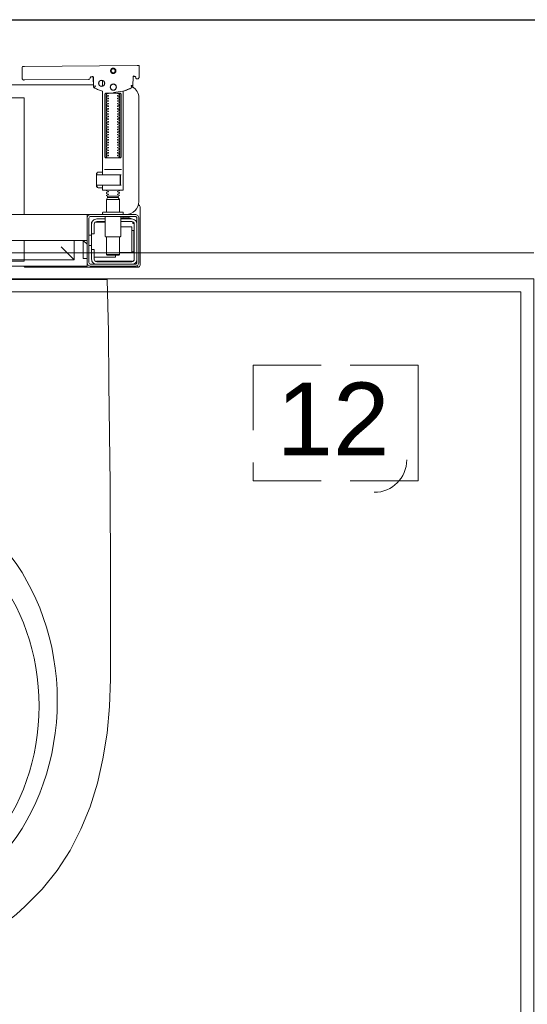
# Model space of a CAD drawing. Header units: metres. Extents: x 7408630 to 15602436, y 5561464 to 13303678.
# Tile 26 of 123: x 7412402 to 7412442, y 5563676 to 5563752. Entities that reach past the tile are written whole.
import ezdxf
from ezdxf.enums import TextEntityAlignment as Align

# ---------------------------------------------------------------- set-up
doc = ezdxf.new("R2010")
doc.units = ezdxf.units.M
doc.header["$MEASUREMENT"] = 0
doc.linetypes.add('CARKOVANA', pattern=[7.5, 5, -2.5])
doc.linetypes.add('HIDDEN2', pattern=[4.7625, 3.175, -1.5875])
for name, color, linetype, lineweight in [('!! 0_ Istn-sciany', 3, 'Continuous', 30), ('!! 0_Opis_pom', 9, 'Continuous', 13), ('!! 1_OPIS POM NOWE', 140, 'Continuous', 5), ('!! 2 ZABUDOWA GK-MDF', 54, 'Continuous', 13), ('!! 2_wypos-sanitarne', 240, 'Continuous', 9), ('Granica', 112, 'Continuous', 80)]:
    doc.layers.add(name, color=color, linetype=linetype, lineweight=lineweight)
doc.layers.add('!! 2_WYBURZENIA DO REMONTU', color=7, linetype='Continuous', lineweight=0, true_color=0x4d4d4d, plot=False)
doc.layers.add('!!2_oznaczenia wyposażenia', color=252, linetype='CARKOVANA', lineweight=13, true_color=0x696969)
doc.layers.add('!!_@ wypos sanit nd', color=7, linetype='Continuous', lineweight=0, plot=False)
doc.layers.add('Powierzchnia', color=140, linetype='Continuous', lineweight=5, plot=False)
doc.styles.add('ARIAL', font='tahoma.ttf')
doc.styles.add('ROMANS07', font='arial.ttf')

# ---------------------------------------------------------------- blocks, each defined once
blk = doc.blocks.new('99400_TOP')
for points in [[(0.16424, 0.15596), (0.16327, 0.15595), (0.16304, 0.15592), (0.16283, 0.15584), (0.16262, 0.15571), (0.16265, 0.15575), (0.16259, 0.15555), (0.16257, 0.15535, -0.157432), (0.16238, 0.15476), (0.1621, 0.15436, -0.241147), (0.16129, 0.15393), (0.1115, 0.15346), (0.11134, 0.15345), (0.11119, 0.15345), (0.11107, 0.15345), (0.11094, 0.15346), (0.11078, 0.15348), (0.11062, 0.15353), (0.11047, 0.15361), (0.11033, 0.15371), (0.11022, 0.15383), (0.11012, 0.15397), (0.11005, 0.15412), (0.11001, 0.15428), (0.11, 0.15445), (0.10995, 0.16345), (0.11023, 0.16384)], [(0.19647, 0.15658), (0.19626, 0.15656), (0.19605, 0.15648), (0.19585, 0.15635), (0.19566, 0.15614, 0.132231), (0.19551, 0.15564), (0.19546, 0.14909)], [(0.19768, 0.15528, 0.415336), (0.19869, 0.15429)], [(0.19885, 0.1543), (0.19898, 0.1543), (0.19913, 0.15431), (0.19927, 0.15434), (0.19941, 0.1544), (0.19953, 0.15447), (0.19965, 0.15456), (0.19975, 0.15466), (0.20007, 0.15512, 0.158481), (0.20026, 0.15571)], [(0.18031, 0.14393, 0.125713), (0.19466, 0.14774, 0.121439), (0.19519, 0.14823, -0.262119), (0.2, 0.13968), (0.2, 0.05968, -0.414214), (0.19, 0.04968), (0.18752, 0.04968, 0.405519), (0.188, 0.05018), (0.188, 0.05088, 0.414214), (0.1875, 0.05138), (0.1725, 0.05138, 0.414214), (0.172, 0.05088), (0.172, 0.05018, 0.405519), (0.17249, 0.04968, 0.001664), (0.15993, 0.04968)], [(0.172, 0.07232), (0.172, 0.06852, 0.414214), (0.1722, 0.06832), (0.18462, 0.06832), (0.1878, 0.06832, 0.414214), (0.188, 0.06852), (0.188, 0.14485), (0.18885, 0.1451), (0.18969, 0.14537), (0.19052, 0.14568), (0.19134, 0.146), (0.19215, 0.14635), (0.19295, 0.14672), (0.19374, 0.14712), (0.19456, 0.14756), (0.19465, 0.14762), (0.19473, 0.14768), (0.19481, 0.14775), (0.19488, 0.14782), (0.19495, 0.1479), (0.19502, 0.14799)], [(0.17647, 0.09332, 0.182836), (0.17637, 0.09341), (0.17515, 0.09381, 0.050055), (0.175, 0.09408), (0.175, 0.09436, 0.050055), (0.17515, 0.09462), (0.17637, 0.09503, 0.719897), (0.17637, 0.09541), (0.17515, 0.09581, 0.050055), (0.175, 0.09608), (0.175, 0.09636, 0.050055), (0.17515, 0.09662), (0.17637, 0.09703, 0.719897), (0.17637, 0.09741), (0.17515, 0.09781, 0.050055), (0.175, 0.09808), (0.175, 0.09836, 0.050055), (0.17515, 0.09862), (0.17637, 0.09903, 0.719897), (0.17637, 0.09941), (0.17515, 0.09981, 0.050055), (0.175, 0.10008), (0.175, 0.10036, 0.050055), (0.17515, 0.10062), (0.17637, 0.10103, 0.719897), (0.17637, 0.10141), (0.17515, 0.10181, 0.050055), (0.175, 0.10208), (0.175, 0.10236, 0.050055), (0.17515, 0.10262), (0.17637, 0.10303, 0.719897), (0.17637, 0.10341), (0.17515, 0.10381, 0.050055), (0.175, 0.10408), (0.175, 0.10436, 0.050055), (0.17515, 0.10462), (0.17637, 0.10503, 0.719897), (0.17637, 0.10541), (0.17515, 0.10581, 0.050055), (0.175, 0.10608), (0.175, 0.10636, 0.050055), (0.17515, 0.10662), (0.17637, 0.10703, 0.719897), (0.17637, 0.10741), (0.17515, 0.10781, 0.050055), (0.175, 0.10808), (0.175, 0.10836, 0.050055), (0.17515, 0.10862), (0.17637, 0.10903, 0.719897), (0.17637, 0.10941), (0.17515, 0.10981, 0.050055), (0.175, 0.11008), (0.175, 0.11036, 0.050055), (0.17515, 0.11062), (0.17637, 0.11103, 0.719897), (0.17637, 0.11141), (0.17515, 0.11181, 0.050055), (0.175, 0.11208), (0.175, 0.11236, 0.050055), (0.17515, 0.11262), (0.17637, 0.11303, 0.719897), (0.17637, 0.11341), (0.17515, 0.11381, 0.050055), (0.175, 0.11408), (0.175, 0.11436, 0.050055), (0.17515, 0.11462), (0.17637, 0.11503, 0.719897), (0.17637, 0.11541), (0.17515, 0.11581, 0.050055), (0.175, 0.11608), (0.175, 0.11636, 0.050055), (0.17515, 0.11662), (0.17637, 0.11703, 0.719897), (0.17637, 0.11741), (0.17515, 0.11781, 0.050055), (0.175, 0.11808), (0.175, 0.11836, 0.050055), (0.17515, 0.11862), (0.17637, 0.11903, 0.719897), (0.17637, 0.11941), (0.17515, 0.11981, 0.050055), (0.175, 0.12008), (0.175, 0.12036, 0.050055), (0.17515, 0.12062), (0.17637, 0.12103, 0.719897), (0.17637, 0.12141), (0.17515, 0.12181, 0.050055), (0.175, 0.12208), (0.175, 0.12236, 0.050055), (0.17515, 0.12262), (0.17637, 0.12303, 0.719897), (0.17637, 0.12341), (0.17515, 0.12381, 0.050055), (0.175, 0.12408), (0.175, 0.12436, 0.050055), (0.17515, 0.12462), (0.17637, 0.12503, 0.719897), (0.17637, 0.12541), (0.17515, 0.12581, 0.050055), (0.175, 0.12608), (0.175, 0.12636, 0.050055), (0.17515, 0.12662), (0.17637, 0.12703, 0.719897), (0.17637, 0.12741), (0.17515, 0.12781, 0.050055), (0.175, 0.12808), (0.175, 0.12836, 0.050055), (0.17515, 0.12862), (0.17637, 0.12903, 0.719897), (0.17637, 0.12941), (0.17515, 0.12981, 0.050055), (0.175, 0.13008), (0.175, 0.13036, 0.050055), (0.17515, 0.13062), (0.17637, 0.13103, 0.719897), (0.17637, 0.13141), (0.17515, 0.13181, 0.050055), (0.175, 0.13208), (0.175, 0.13236, 0.050055), (0.17515, 0.13262), (0.17637, 0.13303, 0.719897), (0.17637, 0.13341), (0.17515, 0.13381, 0.050055), (0.175, 0.13408), (0.175, 0.13436, 0.050055), (0.17515, 0.13462), (0.17637, 0.13503, 0.719897), (0.17637, 0.13541), (0.17515, 0.13581, 0.050055), (0.175, 0.13608), (0.175, 0.13636, 0.050055), (0.17515, 0.13662), (0.17637, 0.13703, 0.719897), (0.17637, 0.13741), (0.17515, 0.13781, 0.050055), (0.175, 0.13808), (0.175, 0.13836, 0.050055), (0.17515, 0.13862), (0.17637, 0.13903, 0.719897), (0.17637, 0.13941), (0.17515, 0.13981, 0.050055), (0.175, 0.14008), (0.175, 0.14036, 0.050055), (0.17515, 0.14062), (0.17637, 0.14103, 0.719897), (0.17637, 0.14141), (0.17515, 0.14181, 0.050055), (0.175, 0.14208), (0.175, 0.14236, 0.050055), (0.17515, 0.14262), (0.17637, 0.14303, 0.474594), (0.17647, 0.14332)], [(0.18353, 0.14332, 0.474594), (0.18364, 0.14303), (0.18486, 0.14262, 0.050055), (0.185, 0.14236), (0.185, 0.14208, 0.050055), (0.18486, 0.14181), (0.18364, 0.14141, 0.719897), (0.18364, 0.14103), (0.18486, 0.14062, 0.050055), (0.185, 0.14036), (0.185, 0.14008, 0.050055), (0.18486, 0.13981), (0.18364, 0.13941, 0.719897), (0.18364, 0.13903), (0.18486, 0.13862, 0.050055), (0.185, 0.13836), (0.185, 0.13808, 0.050055), (0.18486, 0.13781), (0.18364, 0.13741, 0.719897), (0.18364, 0.13703), (0.18486, 0.13662, 0.050055), (0.185, 0.13636), (0.185, 0.13608, 0.050055), (0.18486, 0.13581), (0.18364, 0.13541, 0.719897), (0.18364, 0.13503), (0.18486, 0.13462, 0.050055), (0.185, 0.13436), (0.185, 0.13408, 0.050055), (0.18486, 0.13381), (0.18364, 0.13341, 0.719897), (0.18364, 0.13303), (0.18486, 0.13262, 0.050055), (0.185, 0.13236), (0.185, 0.13208, 0.050055), (0.18486, 0.13181), (0.18364, 0.13141, 0.719897), (0.18364, 0.13103), (0.18486, 0.13062, 0.050055), (0.185, 0.13036), (0.185, 0.13008, 0.050055), (0.18486, 0.12981), (0.18364, 0.12941, 0.719897), (0.18364, 0.12903), (0.18486, 0.12862, 0.050055), (0.185, 0.12836), (0.185, 0.12808, 0.050055), (0.18486, 0.12781), (0.18364, 0.12741, 0.719897), (0.18364, 0.12703), (0.18486, 0.12662, 0.050055), (0.185, 0.12636), (0.185, 0.12608, 0.050055), (0.18486, 0.12581), (0.18364, 0.12541, 0.719897), (0.18364, 0.12503), (0.18486, 0.12462, 0.050055), (0.185, 0.12436), (0.185, 0.12408, 0.050055), (0.18486, 0.12381), (0.18364, 0.12341, 0.719897), (0.18364, 0.12303), (0.18486, 0.12262, 0.050055), (0.185, 0.12236), (0.185, 0.12208, 0.050055), (0.18486, 0.12181), (0.18364, 0.12141, 0.719897), (0.18364, 0.12103), (0.18486, 0.12062, 0.050055), (0.185, 0.12036), (0.185, 0.12008, 0.050055), (0.18486, 0.11981), (0.18364, 0.11941, 0.719897), (0.18364, 0.11903), (0.18486, 0.11862, 0.050055), (0.185, 0.11836), (0.185, 0.11808, 0.050055), (0.18486, 0.11781), (0.18364, 0.11741, 0.719897), (0.18364, 0.11703), (0.18486, 0.11662, 0.050055), (0.185, 0.11636), (0.185, 0.11608, 0.050055), (0.18486, 0.11581), (0.18364, 0.11541, 0.719897), (0.18364, 0.11503), (0.18486, 0.11462, 0.050055), (0.185, 0.11436), (0.185, 0.11408, 0.050055), (0.18486, 0.11381), (0.18364, 0.11341, 0.719897), (0.18364, 0.11303), (0.18486, 0.11262, 0.050055), (0.185, 0.11236), (0.185, 0.11208, 0.050055), (0.18486, 0.11181), (0.18364, 0.11141, 0.719897), (0.18364, 0.11103), (0.18486, 0.11062, 0.050055), (0.185, 0.11036), (0.185, 0.11008, 0.050055), (0.18486, 0.10981), (0.18364, 0.10941, 0.719897), (0.18364, 0.10903), (0.18486, 0.10862, 0.050055), (0.185, 0.10836), (0.185, 0.10808, 0.050055), (0.18486, 0.10781), (0.18364, 0.10741, 0.719897), (0.18364, 0.10703), (0.18486, 0.10662, 0.050055), (0.185, 0.10636), (0.185, 0.10608, 0.050055), (0.18486, 0.10581), (0.18364, 0.10541, 0.719897), (0.18364, 0.10503), (0.18486, 0.10462, 0.050055), (0.185, 0.10436), (0.185, 0.10408, 0.050055), (0.18486, 0.10381), (0.18364, 0.10341, 0.719897), (0.18364, 0.10303), (0.18486, 0.10262, 0.050055), (0.185, 0.10236), (0.185, 0.10208, 0.050055), (0.18486, 0.10181), (0.18364, 0.10141, 0.719897), (0.18364, 0.10103), (0.18486, 0.10062, 0.050055), (0.185, 0.10036), (0.185, 0.10008, 0.050055), (0.18486, 0.09981), (0.18364, 0.09941, 0.719897), (0.18364, 0.09903), (0.18486, 0.09862, 0.050055), (0.185, 0.09836), (0.185, 0.09808, 0.050055), (0.18486, 0.09781), (0.18364, 0.09741, 0.719897), (0.18364, 0.09703), (0.18486, 0.09662, 0.050055), (0.185, 0.09636), (0.185, 0.09608, 0.050055), (0.18486, 0.09581), (0.18364, 0.09541, 0.719897), (0.18364, 0.09503), (0.18486, 0.09462, 0.050055), (0.185, 0.09436), (0.185, 0.09408, 0.050055), (0.18486, 0.09381), (0.18364, 0.09341, 0.182836), (0.18353, 0.09332)], [(0.18575, 0.07252), (0.18575, 0.08011), (0.18572, 0.08022), (0.18564, 0.08029), (0.18555, 0.08032), (0.18565, 0.0803), (0.18573, 0.08024), (0.18577, 0.08014), (0.18577, 0.07252), (0.18574, 0.07241), (0.18567, 0.07234), (0.18547, 0.07232), (0.18558, 0.07237), (0.18564, 0.07252), (0.18564, 0.08012), (0.18557, 0.08027), (0.18547, 0.08032), (0.16743, 0.08032, 0.414214), (0.16723, 0.08012), (0.16723, 0.07252, 0.414214), (0.16743, 0.07232), (0.18547, 0.07232)], [(0.18556, 0.07232, 0.414213), (0.18576, 0.07252), (0.18575, 0.08011), (0.18575, 0.07252), (0.18572, 0.07241), (0.18565, 0.07234), (0.18555, 0.07232)], [(0.175, 0.06836), (0.175, 0.06812, -0.050055), (0.17515, 0.06786), (0.17636, 0.06745, -0.719897), (0.17636, 0.06707), (0.17515, 0.06666, -0.050055), (0.175, 0.0664), (0.175, 0.06612, -0.050055), (0.17515, 0.06586), (0.17636, 0.06545, -0.719897), (0.17636, 0.06507), (0.17515, 0.06466, -0.050055), (0.175, 0.0644), (0.1759, 0.06388), (0.1759, 0.06282), (0.175, 0.06126), (0.175, 0.05138)], [(0.185, 0.06836), (0.185, 0.06812, 0.050055), (0.18486, 0.06786), (0.18364, 0.06745, 0.719897), (0.18364, 0.06707), (0.18486, 0.06666, 0.050055), (0.185, 0.0664), (0.185, 0.06612, 0.050055), (0.18486, 0.06586), (0.18364, 0.06545, 0.719897), (0.18364, 0.06507), (0.18486, 0.06466, 0.050055), (0.185, 0.0644), (0.1841, 0.06388), (0.1841, 0.06282), (0.185, 0.06126), (0.185, 0.05138)], [(0.20011, 0.05684, 0.126559), (0.19962, 0.05693)], [(0.20099, 0.05547, 0.198909), (0.20055, 0.05654, 0.091301), (0.20011, 0.05684)], [(0.16379, 0.04368), (0.1635, 0.04368), (0.1635, 0.04218, -0.414214), (0.1675, 0.04618), (0.174, 0.04618)], [(0.174, 0.04818), (0.174, 0.03288, 0.414214), (0.1745, 0.03238), (0.1855, 0.03238, 0.414214), (0.186, 0.03288), (0.186, 0.04818)], [(0.19375, 0.04656, 0.119096), (0.19, 0.04764, 0.119096), (0.18625, 0.04656)], [(0.19375, 0.04618), (0.19375, 0.04656), (0.18625, 0.04656), (0.18625, 0.04618), (0.1945, 0.04618, -0.414214), (0.1985, 0.04218)], [(0.174, 0.04418), (0.1675, 0.04418, 0.414214), (0.1655, 0.04218), (0.1655, 0.03468), (0.1635, 0.03468), (0.1635, 0.01518, 0.414214), (0.1675, 0.01118)], [(0.1635, 0.02268), (0.1655, 0.02268), (0.1655, 0.01518, 0.414214), (0.1675, 0.01318), (0.1945, 0.01318, 0.414214), (0.1965, 0.01518), (0.1965, 0.04218, 0.414214), (0.1945, 0.04418), (0.186, 0.04418)], [(0.1945, 0.03721), (0.19515, 0.03722), (0.19542, 0.03722), (0.1956, 0.03722), (0.19567, 0.03722, 0.116465), (0.19589, 0.03728), (0.19601, 0.03733), (0.19601, 0.02063), (0.19589, 0.02068, 0.116465), (0.19567, 0.02074), (0.19542, 0.02074), (0.19515, 0.02074), (0.1945, 0.02075)], [(0.11124, 0.00968), (0.11142, 0.00944), (0.11165, 0.00925), (0.11192, 0.0091), (0.1122, 0.00901), (0.1125, 0.00898), (0.1623, 0.00898, 0.326231), (0.16325, 0.00968)], [(0.1987, 0.01002, 0.000114), (0.1987, 0.01002, 0.517015), (0.20003, 0.00909), (0.19993, 0.00905), (0.19983, 0.00903), (0.19971, 0.009), (0.19958, 0.00899), (0.19948, 0.00899), (0.19903, 0.00899), (0.19841, 0.00899), (0.19771, 0.00899), (0.16428, 0.00899), (0.16393, 0.00899), (0.16357, 0.00899), (0.16323, 0.00899), (0.16294, 0.00899), (0.16269, 0.00899), (0.16249, 0.00899), (0.16237, 0.00899)], [(0.1945, 0.01118, 0.414214), (0.1985, 0.01518)], [(0.20011, 0.00912, 0.091301), (0.20055, 0.00942, 0.198909), (0.20099, 0.01048)]]:
    blk.add_lwpolyline(points, format="xyb")
for points in [[(0.19864, 0.1647), (0.11173, 0.16387)], [(0.20013, 0.1647), (0.20026, 0.15571)], [(0.16386, 0.15607), (0.16409, 0.15602), (0.16425, 0.15596), (0.1644, 0.15586), (0.16453, 0.15574), (0.16463, 0.1556), (0.16471, 0.15544), (0.16476, 0.15527), (0.16478, 0.1551), (0.16496, 0.14854), (0.16497, 0.14842), (0.16498, 0.14832), (0.16501, 0.14822), (0.16503, 0.14812), (0.16507, 0.14802), (0.16511, 0.14793), (0.16516, 0.14784), (0.16521, 0.14775), (0.16528, 0.14767), (0.16535, 0.14758), (0.16542, 0.14751), (0.1655, 0.14744), (0.16558, 0.14737), (0.16567, 0.14731), (0.16576, 0.14726), (0.16651, 0.14688), (0.16727, 0.14651), (0.16803, 0.14617), (0.16881, 0.14585), (0.1696, 0.14555), (0.17039, 0.14527), (0.17119, 0.14502), (0.172, 0.14478), (0.172, 0.08032)], [(0.1651, 0.14871), (0.16492, 0.1553), (0.1649, 0.15547), (0.16485, 0.15563), (0.16478, 0.15579), (0.16468, 0.15592), (0.16455, 0.15604), (0.16441, 0.15614), (0.16425, 0.15621), (0.16409, 0.15626), (0.16391, 0.15627)], [(0.172, 0.15305), (0.172, 0.14874)], [(0.19757, 0.15573), (0.19749, 0.15586), (0.19739, 0.15598), (0.19727, 0.15608), (0.19713, 0.15617), (0.19698, 0.15623), (0.19683, 0.15626), (0.19667, 0.15627), (0.19577, 0.15626)], [(0.16493, 0.14968), (-0.16477, 0.14968)], [(-0.11847, 0.04968), (-0.11847, 0.13968), (0.11153, 0.13968), (0.11153, 0.04968)], [(0.17483, 0.14232), (0.17483, 0.09432)], [(0.18523, 0.09432), (0.18523, 0.14232)], [(0.18662, 0.08432), (0.17345, 0.08432)], [(0.16732, 0.08028), (0.16732, 0.08144), (0.16736, 0.08156), (0.16746, 0.08164), (0.16767, 0.08169)], [(0.16751, 0.08053), (0.16754, 0.08079), (0.16766, 0.08132)], [(0.16811, 0.08203), (0.16776, 0.08162), (0.16776, 0.08196), (0.16779, 0.08207), (0.16786, 0.08214), (0.16797, 0.08218), (0.1681, 0.08219), (0.16822, 0.08219), (0.16842, 0.08221), (0.16887, 0.08232), (0.172, 0.08232)], [(0.16848, 0.08224), (0.16856, 0.0823), (0.16876, 0.08232)], [(0.17371, 0.08032), (0.18481, 0.08032), (0.18637, 0.08032)], [(0.16767, 0.07094), (0.16756, 0.07096), (0.16746, 0.07099), (0.16737, 0.07106), (0.16732, 0.0712), (0.16732, 0.07235)], [(0.16766, 0.07131), (0.16754, 0.07185), (0.16751, 0.0721)], [(0.172, 0.07032), (0.16887, 0.07032), (0.16842, 0.07042), (0.16831, 0.07044), (0.1682, 0.07044), (0.16806, 0.07045), (0.16795, 0.07046), (0.16783, 0.07052), (0.16776, 0.07067), (0.16776, 0.07101), (0.16811, 0.07061)], [(0.16876, 0.07032), (0.16866, 0.07032), (0.16848, 0.0704)], [(0.18558, 0.07232), (0.18637, 0.07232)], [(0.185, 0.06126), (0.175, 0.06126)], [(0.1759, 0.06388), (0.1841, 0.06388)], [(0.1841, 0.06282), (0.1759, 0.06282)], [(0.19963, 0.05696), (0.19976, 0.05695), (0.19988, 0.05692), (0.20001, 0.05688)], [(0.20099, 0.05547), (0.20099, 0.01048)], [(-0.16, 0.04668), (-0.16, 0.04968), (0.16, 0.04968), (0.16, 0.04668)], [(0.16, 0.03368), (0.16, 0.04568)], [(0.1635, 0.03468), (0.1635, 0.04218)], [(0.174, 0.04368), (0.16618, 0.04368)], [(0.167, 0.04412), (0.16693, 0.04403), (0.16687, 0.04393), (0.16681, 0.04381), (0.16675, 0.04368)], [(0.186, 0.04018), (0.1945, 0.04018), (0.1945, 0.02018), (0.185, 0.02018)], [(0.19499, 0.04412), (0.19506, 0.04404), (0.19512, 0.04395), (0.19517, 0.04385), (0.19521, 0.04376), (0.19525, 0.04365), (0.19528, 0.04355), (0.19531, 0.04344), (0.19533, 0.04333), (0.19535, 0.04322), (0.19537, 0.04311), (0.19538, 0.04301), (0.19539, 0.04291), (0.19538, 0.04281), (0.19547, 0.04278), (0.19557, 0.04278), (0.19568, 0.04278), (0.19578, 0.04278), (0.19589, 0.04278), (0.19613, 0.04278), (0.19616, 0.04288), (0.19615, 0.04299), (0.19613, 0.04311), (0.19609, 0.04324), (0.19605, 0.04336), (0.19594, 0.04357)], [(0.1615, 0.03368), (0.1635, 0.03368)], [(0.175, 0.03238), (0.175, 0.01872), (0.1755, 0.01822), (0.1845, 0.01822), (0.185, 0.01872), (0.185, 0.03238)], [(0.19591, 0.03729), (0.19602, 0.03729), (0.19616, 0.03729), (0.19632, 0.03729), (0.1965, 0.03729)], [(0.16, 0.02668), (0.157, 0.02968), (0.16, 0.02968), (-0.16, 0.02968), (-0.157, 0.02968), (-0.16, 0.02668)], [(0.11153, 0.02968), (0.11153, 0.01468), (0.15, 0.01468)], [(0.14, 0.02468), (0.15, 0.01468), (0.15, 0.02968)], [(0.16, 0.01568), (0.157, 0.01568), (0.157, 0.02968)], [(0.1615, 0.02568), (0.1635, 0.02568)], [(0.1655, 0.01668), (0.182, 0.01668), (0.182, 0.01822)], [(0.185, 0.01872), (0.175, 0.01872)], [(0.1965, 0.02067), (0.19632, 0.02067), (0.19616, 0.02067), (0.19602, 0.02067), (0.19591, 0.02067)], [(0.16, 0.01268), (0.16, 0.00968), (0.03305, 0.00968)], [(0.16722, 0.01368), (0.19467, 0.01368), (0.19478, 0.01368)], [(0.17, 0.01318), (0.17, 0.01368)], [(0.174, 0.01318), (0.174, 0.01368)]]:
    blk.add_lwpolyline(points)
for points in [[(0.18024, 0.15848), (0.18044, 0.15849), (0.18064, 0.15852), (0.18084, 0.15857), (0.18103, 0.15864), (0.18121, 0.15873), (0.18138, 0.15883), (0.18154, 0.15895), (0.18168, 0.15909), (0.18182, 0.15924), (0.18194, 0.1594), (0.18204, 0.15958), (0.18212, 0.15976), (0.18219, 0.15995), (0.18224, 0.16014), (0.18226, 0.16034), (0.18227, 0.16054), (0.18226, 0.16075), (0.18223, 0.16094), (0.18218, 0.16114), (0.18211, 0.16133), (0.18202, 0.16151), (0.18191, 0.16168), (0.18179, 0.16184), (0.18166, 0.16199), (0.18151, 0.16212), (0.18134, 0.16224), (0.18117, 0.16234), (0.18099, 0.16242), (0.1808, 0.16249), (0.1806, 0.16254), (0.1804, 0.16256), (0.1802, 0.16257), (0.18, 0.16256), (0.1798, 0.16253), (0.17961, 0.16248), (0.17942, 0.16241), (0.17924, 0.16232), (0.17907, 0.16222), (0.17891, 0.1621), (0.17876, 0.16196), (0.17863, 0.16181), (0.17851, 0.16165), (0.17841, 0.16147), (0.17832, 0.16129), (0.17826, 0.1611), (0.17821, 0.1609), (0.17818, 0.16071), (0.17818, 0.1605), (0.17819, 0.1603), (0.17822, 0.16011), (0.17827, 0.15991), (0.17834, 0.15972), (0.17843, 0.15954), (0.17853, 0.15937), (0.17865, 0.15921), (0.17879, 0.15906), (0.17894, 0.15893), (0.1791, 0.15881), (0.17928, 0.15871), (0.17946, 0.15863), (0.17965, 0.15856), (0.17984, 0.15851), (0.18004, 0.15849)], [(0.18024, 0.15897), (0.18039, 0.15898), (0.18054, 0.159), (0.18068, 0.15904), (0.18083, 0.15909), (0.18096, 0.15916), (0.18109, 0.15924), (0.18121, 0.15933), (0.18133, 0.15943), (0.18143, 0.15955), (0.18152, 0.15967), (0.18159, 0.1598), (0.18166, 0.15994), (0.18171, 0.16008), (0.18174, 0.16023), (0.18176, 0.16038), (0.18177, 0.16053), (0.18176, 0.16068), (0.18174, 0.16084), (0.1817, 0.16098), (0.18165, 0.16113), (0.18158, 0.16126), (0.1815, 0.16139), (0.18141, 0.16151), (0.1813, 0.16162), (0.18119, 0.16173), (0.18107, 0.16182), (0.18094, 0.16189), (0.1808, 0.16196), (0.18066, 0.16201), (0.18051, 0.16204), (0.18036, 0.16206), (0.18021, 0.16207), (0.18005, 0.16206), (0.1799, 0.16204), (0.17976, 0.162), (0.17961, 0.16194), (0.17948, 0.16188), (0.17935, 0.1618), (0.17923, 0.16171), (0.17911, 0.1616), (0.17901, 0.16149), (0.17892, 0.16137), (0.17885, 0.16124), (0.17878, 0.1611), (0.17873, 0.16095), (0.1787, 0.16081), (0.17868, 0.16066), (0.17867, 0.1605), (0.17868, 0.16035), (0.1787, 0.1602), (0.17874, 0.16005), (0.17879, 0.15991), (0.17886, 0.15977), (0.17894, 0.15964), (0.17903, 0.15952), (0.17914, 0.15941), (0.17925, 0.15931), (0.17937, 0.15922), (0.1795, 0.15914), (0.17964, 0.15908), (0.17978, 0.15903), (0.17993, 0.159), (0.18008, 0.15897)], [(0.16587, 0.14754), (0.16582, 0.14756), (0.16577, 0.1476), (0.16573, 0.14763), (0.16568, 0.14767), (0.16563, 0.14771), (0.16558, 0.14776), (0.16553, 0.14781), (0.16549, 0.14786), (0.16544, 0.14791), (0.1654, 0.14797), (0.16536, 0.14803), (0.16533, 0.14809), (0.16529, 0.14815), (0.16526, 0.14821), (0.16524, 0.14828), (0.16521, 0.14834), (0.16519, 0.14841), (0.16517, 0.14847), (0.16516, 0.14854), (0.16515, 0.1486), (0.16514, 0.14866), (0.16513, 0.14872), (0.16513, 0.14877), (0.16518, 0.14879), (0.16643, 0.14884), (0.16648, 0.14884), (0.16654, 0.14884), (0.16659, 0.14886), (0.16664, 0.14883), (0.16661, 0.14879), (0.16658, 0.14874), (0.16656, 0.14869), (0.16653, 0.14863), (0.16594, 0.14754)], [(0.18533, 0.14332), (0.18542, 0.14331), (0.1855, 0.1433), (0.18559, 0.14329), (0.18567, 0.14326), (0.18575, 0.14323), (0.18583, 0.14319), (0.18591, 0.14314), (0.18598, 0.14308), (0.18604, 0.14302), (0.1861, 0.14294), (0.18615, 0.14286), (0.18619, 0.14276), (0.18623, 0.14266), (0.18626, 0.14255), (0.18627, 0.14243), (0.18628, 0.14232), (0.18628, 0.09432), (0.18627, 0.0942), (0.18626, 0.09409), (0.18623, 0.09398), (0.18619, 0.09387), (0.18615, 0.09378), (0.1861, 0.09369), (0.18604, 0.09362), (0.18598, 0.09355), (0.18591, 0.09349), (0.18583, 0.09344), (0.18575, 0.0934), (0.18567, 0.09337), (0.18559, 0.09335), (0.1855, 0.09333), (0.18542, 0.09332), (0.18533, 0.09332), (0.17475, 0.09332), (0.17466, 0.09332), (0.17457, 0.09333), (0.17449, 0.09335), (0.1744, 0.09337), (0.17432, 0.0934), (0.17424, 0.09344), (0.17416, 0.09349), (0.17409, 0.09355), (0.17403, 0.09362), (0.17397, 0.09369), (0.17392, 0.09378), (0.17387, 0.09387), (0.17384, 0.09398), (0.17381, 0.09409), (0.17379, 0.0942), (0.17379, 0.09432), (0.17379, 0.14232), (0.17379, 0.14243), (0.17381, 0.14255), (0.17384, 0.14266), (0.17387, 0.14276), (0.17392, 0.14286), (0.17397, 0.14294), (0.17403, 0.14302), (0.17409, 0.14308), (0.17416, 0.14314), (0.17424, 0.14319), (0.17432, 0.14323), (0.1744, 0.14326), (0.17449, 0.14329), (0.17457, 0.1433), (0.17466, 0.14331), (0.17475, 0.14332)], [(-0.11847, 0.01368), (0.11153, 0.01368), (0.11153, 0.01468), (-0.11847, 0.01468)]]:
    blk.add_lwpolyline(points, close=True)
for points in [[(0.19546, 0.14908), (0.19546, 0.14908), (0.19546, 0.14908), (0.19546, 0.14909), (0.19546, 0.14909), (0.19546, 0.14909), (0.19546, 0.14909), (0.19546, 0.14909), (0.19546, 0.14909), (0.19546, 0.14909), (0.19546, 0.14909), (0.19546, 0.14909), (0.19546, 0.14909), (0.19546, 0.14909), (0.19546, 0.14909), (0.19546, 0.14909), (0.19546, 0.14909), (0.19546, 0.14909), (0.19546, 0.14909), (0.19546, 0.14909), (0.19546, 0.14908), (0.19546, 0.14908), (0.19546, 0.14908), (0.19546, 0.14908), (0.19546, 0.14908), (0.19546, 0.14908), (0.19546, 0.14908), (0.19546, 0.14908), (0.19546, 0.14908), (0.19546, 0.14908), (0.19546, 0.14908), (0.19546, 0.14908), (0.19546, 0.14908), (0.19546, 0.14908), (0.19546, 0.14908), (0.19546, 0.14908), (0.19546, 0.14908), (0.19546, 0.14909), (0.19545, 0.14909), (0.19545, 0.14909), (0.19545, 0.14909), (0.19545, 0.14909), (0.19545, 0.14909), (0.19545, 0.14909), (0.19545, 0.14909), (0.19545, 0.14909), (0.19544, 0.14909), (0.19544, 0.14908), (0.19544, 0.14908), (0.19544, 0.14908), (0.19544, 0.14908), (0.19543, 0.14908), (0.19543, 0.14908), (0.19543, 0.14908), (0.19543, 0.14908), (0.19543, 0.14908), (0.19543, 0.14908), (0.19543, 0.14908), (0.19542, 0.14908), (0.19542, 0.14908), (0.19542, 0.14908), (0.19542, 0.14908), (0.19542, 0.14908), (0.19541, 0.14908), (0.19541, 0.14908), (0.19541, 0.14908), (0.19541, 0.14908), (0.19541, 0.14908), (0.1954, 0.14908), (0.1954, 0.14908), (0.1954, 0.14908), (0.19539, 0.14908), (0.19539, 0.14908), (0.19538, 0.14909), (0.19537, 0.14909), (0.19537, 0.14909), (0.19536, 0.14909), (0.19536, 0.14909), (0.19536, 0.14909), (0.19535, 0.14909), (0.19535, 0.14909), (0.19534, 0.14909), (0.19534, 0.14909), (0.19533, 0.14909), (0.19533, 0.14909), (0.19532, 0.14909), (0.19531, 0.14909), (0.19531, 0.14909), (0.1953, 0.14909), (0.19529, 0.14909), (0.19529, 0.14909), (0.19528, 0.14909), (0.19527, 0.14909), (0.19527, 0.14909), (0.19526, 0.14909), (0.19525, 0.14909), (0.19524, 0.14909), (0.19524, 0.14909), (0.19523, 0.14909), (0.19522, 0.14909), (0.19521, 0.14909), (0.1952, 0.14909), (0.19519, 0.14909), (0.19518, 0.14909), (0.19517, 0.14909), (0.19516, 0.14909), (0.19516, 0.14909), (0.19515, 0.14909), (0.19514, 0.14909), (0.19513, 0.14909), (0.19512, 0.14909), (0.19511, 0.14909), (0.1951, 0.14909), (0.19508, 0.14909), (0.19507, 0.14909), (0.19506, 0.14909), (0.19505, 0.14909), (0.19504, 0.14909), (0.19503, 0.14909), (0.19502, 0.14909), (0.19501, 0.14909), (0.195, 0.14909), (0.19499, 0.14909), (0.19497, 0.14909), (0.19496, 0.14909), (0.19495, 0.14909), (0.19494, 0.1491), (0.19493, 0.1491), (0.19491, 0.1491), (0.1949, 0.1491), (0.19489, 0.1491), (0.19488, 0.1491), (0.19486, 0.1491), (0.19485, 0.1491), (0.19484, 0.1491), (0.19483, 0.1491), (0.19481, 0.1491), (0.19469, 0.1491), (0.19464, 0.1491), (0.19459, 0.1491), (0.19456, 0.1491), (0.19453, 0.1491), (0.19451, 0.1491), (0.19448, 0.1491), (0.19446, 0.1491), (0.19443, 0.1491), (0.19441, 0.1491), (0.19438, 0.1491), (0.19435, 0.1491), (0.19433, 0.1491), (0.19431, 0.1491), (0.19428, 0.1491), (0.19427, 0.1491), (0.19426, 0.1491), (0.19423, 0.1491), (0.19422, 0.1491), (0.19421, 0.1491), (0.1942, 0.1491), (0.19418, 0.1491), (0.19418, 0.1491), (0.19417, 0.1491), (0.19417, 0.1491), (0.19416, 0.1491), (0.19416, 0.1491), (0.19415, 0.14911), (0.19414, 0.14911), (0.19414, 0.14911), (0.19413, 0.14911), (0.19413, 0.14911), (0.19412, 0.14911), (0.19412, 0.14911), (0.19412, 0.14911), (0.19411, 0.14911), (0.19411, 0.1491), (0.1941, 0.1491), (0.1941, 0.1491), (0.1941, 0.1491), (0.19409, 0.1491), (0.19409, 0.1491), (0.19409, 0.1491), (0.19409, 0.1491), (0.19408, 0.1491), (0.19408, 0.1491), (0.19408, 0.1491), (0.19407, 0.1491), (0.19407, 0.1491), (0.19406, 0.1491), (0.19406, 0.1491), (0.19406, 0.1491), (0.19406, 0.1491), (0.19405, 0.1491), (0.19405, 0.1491), (0.19405, 0.1491), (0.19405, 0.14911), (0.19404, 0.14911), (0.19404, 0.14911), (0.19404, 0.14911), (0.19403, 0.14911), (0.19403, 0.14911), (0.19402, 0.14912), (0.19402, 0.14912), (0.19402, 0.14912), (0.19401, 0.14912), (0.19401, 0.14912), (0.19401, 0.14912), (0.194, 0.14912), (0.194, 0.14912), (0.194, 0.14912), (0.194, 0.14912), (0.194, 0.14912), (0.194, 0.14912), (0.194, 0.14912), (0.19399, 0.14912), (0.19399, 0.14912), (0.19399, 0.14912), (0.19399, 0.14912), (0.19399, 0.14912), (0.19399, 0.14912), (0.19398, 0.14912), (0.19398, 0.14912), (0.19398, 0.14911), (0.19398, 0.14911), (0.19398, 0.14911), (0.19398, 0.14911), (0.19397, 0.14911), (0.19397, 0.14911), (0.19397, 0.1491), (0.19397, 0.1491), (0.19397, 0.1491), (0.19397, 0.1491), (0.19397, 0.1491), (0.19397, 0.14909), (0.19397, 0.14909), (0.19397, 0.14909), (0.19397, 0.14909), (0.19397, 0.14908), (0.19397, 0.14908), (0.19397, 0.14908), (0.19397, 0.14908), (0.19397, 0.14908), (0.19397, 0.14907), (0.19397, 0.14907), (0.19397, 0.14907), (0.19397, 0.14907), (0.19397, 0.14907), (0.19398, 0.14906), (0.19398, 0.14906), (0.19398, 0.14906), (0.19398, 0.14906), (0.19398, 0.14906), (0.19398, 0.14905), (0.19399, 0.14905), (0.19399, 0.14905), (0.19399, 0.14905), (0.194, 0.14904), (0.194, 0.14904), (0.19401, 0.14903), (0.19401, 0.14903), (0.19401, 0.14903), (0.19402, 0.14902), (0.19402, 0.14902), (0.19402, 0.14902), (0.19403, 0.14901), (0.19403, 0.14901), (0.19403, 0.14901), (0.19403, 0.149), (0.19403, 0.149), (0.19403, 0.149), (0.19404, 0.14899), (0.19404, 0.14899), (0.19404, 0.14899), (0.19404, 0.14899), (0.19404, 0.14898), (0.19404, 0.14898), (0.19404, 0.14898), (0.19405, 0.14897), (0.19405, 0.14897), (0.19405, 0.14897), (0.19405, 0.14896), (0.19405, 0.14896), (0.19406, 0.14895), (0.19406, 0.14895), (0.19406, 0.14895), (0.19406, 0.14894), (0.19407, 0.14894), (0.19407, 0.14893), (0.19407, 0.14893), (0.19408, 0.14892), (0.19408, 0.14891), (0.19409, 0.1489), (0.19409, 0.14889), (0.1941, 0.14888), (0.1941, 0.14887), (0.19411, 0.14886), (0.19412, 0.14884), (0.19414, 0.14881), (0.19416, 0.14877), (0.19418, 0.14873), (0.19419, 0.14871), (0.1942, 0.1487), (0.19421, 0.14868), (0.19422, 0.14866), (0.19423, 0.14864), (0.19434, 0.14845), (0.19435, 0.14844), (0.19435, 0.14842), (0.19436, 0.1484), (0.19437, 0.14839), (0.19438, 0.14837), (0.19439, 0.14836), (0.1944, 0.14834), (0.19441, 0.14832), (0.19441, 0.14831), (0.19442, 0.14829), (0.19443, 0.14828), (0.19444, 0.14826), (0.19445, 0.14825), (0.19446, 0.14823), (0.19446, 0.14822), (0.19447, 0.14821), (0.19448, 0.14819), (0.19449, 0.14818), (0.19449, 0.14816), (0.1945, 0.14815), (0.19451, 0.14814), (0.19452, 0.14813), (0.19452, 0.14811), (0.19453, 0.1481), (0.19454, 0.14809), (0.19454, 0.14808), (0.19455, 0.14806), (0.19456, 0.14805), (0.19456, 0.14804), (0.19457, 0.14803), (0.19457, 0.14802), (0.19458, 0.14801), (0.19458, 0.148), (0.19459, 0.14799), (0.1946, 0.14798), (0.1946, 0.14797), (0.19461, 0.14796), (0.19461, 0.14795), (0.19462, 0.14794), (0.19462, 0.14793), (0.19463, 0.14792), (0.19463, 0.14791), (0.19463, 0.1479), (0.19464, 0.1479), (0.19464, 0.14789), (0.19465, 0.14788), (0.19465, 0.14787), (0.19465, 0.14787), (0.19466, 0.14786), (0.19466, 0.14785), (0.19466, 0.14785), (0.19467, 0.14784), (0.19467, 0.14784), (0.19467, 0.14783), (0.19468, 0.14783), (0.19468, 0.14782), (0.19468, 0.14782), (0.19468, 0.14782), (0.19468, 0.14781), (0.19468, 0.14781), (0.19468, 0.14781), (0.19468, 0.14781), (0.19469, 0.14781), (0.19469, 0.1478), (0.19469, 0.1478), (0.19469, 0.1478), (0.19469, 0.1478), (0.19469, 0.1478), (0.19469, 0.1478), (0.19469, 0.1478), (0.19469, 0.14779), (0.19469, 0.14779), (0.19469, 0.14779), (0.19469, 0.14779), (0.19469, 0.14779), (0.19469, 0.14779), (0.19469, 0.14779), (0.19469, 0.14779), (0.19469, 0.14779), (0.19469, 0.14779), (0.19469, 0.14779), (0.19469, 0.14779), (0.19469, 0.14779), (0.19469, 0.14779), (0.19469, 0.14779), (0.19469, 0.14779), (0.19469, 0.14778), (0.19469, 0.14778), (0.19469, 0.14778), (0.19469, 0.14778), (0.19469, 0.14778), (0.19469, 0.14778), (0.19469, 0.14778), (0.19469, 0.14778), (0.19469, 0.14778), (0.19469, 0.14778), (0.19469, 0.14778), (0.19469, 0.14778), (0.19469, 0.14778), (0.19469, 0.14778), (0.19469, 0.14778), (0.19469, 0.14778), (0.19469, 0.14778), (0.19469, 0.14778), (0.19469, 0.14778), (0.19469, 0.14778), (0.19469, 0.14778), (0.19469, 0.14778), (0.19469, 0.14778), (0.19469, 0.14778), (0.1947, 0.14778, 0.269557)], [(0.16, 0.01268), (0.16, 0.04668, -0.414214), (0.163, 0.04968), (0.197, 0.04968, -0.414214), (0.2, 0.04668), (0.2, 0.01268, -0.414214), (0.197, 0.00968), (0.163, 0.00968, -0.414214)], [(0.1985, 0.04668), (0.1985, 0.01268, -0.414214), (0.197, 0.01118), (0.163, 0.01118, -0.414214), (0.1615, 0.01268), (0.1615, 0.04668, -0.414214), (0.163, 0.04818), (0.197, 0.04818, -0.414214)]]:
    blk.add_lwpolyline(points, format="xyb", close=True)
for centre, radius in [((0.17129, 0.1509), 0.00247), ((0.17129, 0.15089), 0.00227), ((0.18031, 0.14798), 0.00247), ((0.18031, 0.14798), 0.00227)]:
    blk.add_circle(centre, radius)
for centre, major_axis, ratio, start_param, end_param in [((0.11145, 0.16346), (-0.0015, -0.00001), 0.008666, 6.276938, 6.283143), ((0.11173, 0.16385), (0.0015, 0.00001), 0.008666, 1.564549, 3.135353), ((0.19863, 0.16469), (0.0015, 0.00001), 0.008666, 0.000034, 1.564556), ((0.16326, 0.15695), (0.00001, -0.001), 0.006244, 0, 0.008667), ((0.19846, 0.15618), (-0.000892, -0.000453), 0.001081, 6.273741, 6.283185), ((0.19868, 0.15529), (-0.001, -0.00001), 0.00236, 6.276941, 6.283185), ((0.19849, 0.1543), (0.000501, 0.000005), 0.008666, 5.12776, 5.491123), ((0.19868, 0.15529), (0.000013, -0.001), 0.403131, 6.273715, 6.283185), ((0.19883, 0.1553), (0.000018, -0.001), 0.702652, 6.271005, 6.283185), ((0.19876, 0.15569), (0.0015, 0.00002), 0.011557, 6.27692, 6.283202), ((0.17484, 0.14232), (0, 0.001), 0.006244, 0, 1.570796), ((0.18031, 0.14443), (0.000005, -0.0005), 0.006244, 0, 0.008667), ((0.18524, 0.14232), (0, -0.001), 0.006244, 3.141593, 4.712389), ((0.17484, 0.09432), (0, -0.001), 0.006244, 4.712389, 6.283185), ((0.18524, 0.09432), (0, -0.001), 0.006244, 4.712389, 6.283185), ((0.16768, 0.08149), (-0.000013, 0.0002), 0.199357, 6.276703, 6.276744), ((0.16768, 0.07114), (-0.000013, -0.0002), 0.199357, 0.006339, 0.00638)]:
    blk.add_ellipse(centre, major_axis=major_axis, ratio=ratio, start_param=start_param, end_param=end_param)
blk = doc.blocks.new('A$Cff2eaf8b')
blk.add_blockref('99400_TOP', (0, -0.08218))
blk = doc.blocks.new('A$C6ce7c513')
at = {"lineweight": 0}
for points in [[(-0.17548, -0.00049), (-0.17646, -0.04094), (-0.1772, -0.08064), (-0.1777, -0.11986), (-0.17794, -0.15833), (-0.17819, -0.23404), (-0.17819, -0.30902), (-0.17745, -0.33023), (-0.17548, -0.3507), (-0.17252, -0.37043), (-0.16807, -0.38942), (-0.1624, -0.40767), (-0.15525, -0.42494), (-0.14687, -0.44121), (-0.137, -0.45675), (-0.12541, -0.47105), (-0.11234, -0.48437), (-0.10519, -0.49078), (-0.09779, -0.4967), (-0.08965, -0.50238), (-0.08126, -0.50755), (-0.07239, -0.51249), (-0.06326, -0.51693), (-0.05364, -0.52087), (-0.04353, -0.52408), (-0.03317, -0.52679), (-0.02257, -0.52877), (-0.01147, -0.53), (-0.00012, -0.53049), (0.01147, -0.53), (0.02257, -0.52877), (0.03317, -0.52679), (0.04353, -0.52408), (0.05364, -0.52087), (0.06326, -0.51693), (0.07239, -0.51249), (0.08126, -0.50755), (0.08965, -0.50238), (0.09779, -0.4967), (0.10519, -0.49078), (0.11234, -0.48437), (0.12541, -0.47105), (0.137, -0.45675), (0.14687, -0.44121), (0.15525, -0.42494), (0.1624, -0.40767), (0.16807, -0.38942), (0.17227, -0.37043), (0.17548, -0.3507), (0.17745, -0.33023), (0.17819, -0.30902), (0.17819, -0.23404), (0.17794, -0.15833), (0.17745, -0.11986), (0.17695, -0.08064), (0.17646, -0.04094), (0.17548, -0.00049)], [(-0.17548, -0.00049), (0.17547, -0.00049)]]:
    blk.add_lwpolyline(points, dxfattribs=at)
blk.add_lwpolyline([(-0.04452, -0.20988), (-0.04427, -0.20667), (-0.04279, -0.20371), (-0.04082, -0.20124), (-0.03835, -0.19952), (-0.02898, -0.19607), (-0.01936, -0.19335), (-0.00974, -0.19187), (-0.00013, -0.19138), (0.00974, -0.19187), (0.01936, -0.19335), (0.02898, -0.19607), (0.03835, -0.19952), (0.04082, -0.20124), (0.04279, -0.20371), (0.04402, -0.20667), (0.04451, -0.20988), (0.04451, -0.22344), (0.04402, -0.23577), (0.04304, -0.24663), (0.0418, -0.25624), (0.04032, -0.26463), (0.0381, -0.27203), (0.03539, -0.27819), (0.03243, -0.28362), (0.02898, -0.28806), (0.02528, -0.29151), (0.02133, -0.29447), (0.01714, -0.29694), (0.01294, -0.29866), (0.00875, -0.2999), (-0.00013, -0.30088), (-0.00876, -0.2999), (-0.01295, -0.29866), (-0.01739, -0.29694), (-0.02133, -0.29447), (-0.02528, -0.29151), (-0.02898, -0.28806), (-0.03243, -0.28362), (-0.03539, -0.27819), (-0.0381, -0.27203), (-0.04033, -0.26463), (-0.04205, -0.25624), (-0.04329, -0.24663), (-0.04402, -0.23577), (-0.04452, -0.22344)], close=True, dxfattribs=at)
for centre in [(-0.07744, -0.1005), (0.07744, -0.1005)]:
    blk.add_circle(centre, 0.00752, dxfattribs=at)
for centre, major_axis, ratio in [((0, -0.32554), (0, -0.16499), 0.830338), ((0, -0.32974), (0, -0.14798), 0.83084)]:
    blk.add_ellipse(centre, major_axis=major_axis, ratio=ratio, start_param=0, end_param=6.283185, dxfattribs=at)
at = {"layer": 'DEFPOINTS', "lineweight": 0}
for points in [[(0, 0), (0, -0.00246)], [(0, -0.00469), (0, -0.0185)], [(0, -0.02072), (0, -0.02318)], [(0, -0.0254), (0, -0.03921)], [(0, -0.04143), (0, -0.0439)], [(0, -0.04612), (0, -0.05993)], [(0, -0.0624), (0, -0.06461)], [(0, -0.06683), (0, -0.08064)], [(0, -0.08311), (0, -0.08533)], [(-0.07757, -0.08557), (-0.07757, -0.09717)], [(0, -0.08755), (0, -0.10136)], [(0.07756, -0.08557), (0.07756, -0.09717)], [(-0.08102, -0.10062), (-0.09261, -0.10062)], [(-0.07633, -0.10062), (-0.07855, -0.10062)], [(-0.07757, -0.09939), (-0.07757, -0.1016)], [(-0.07757, -0.10408), (-0.07757, -0.11567)], [(-0.06252, -0.10062), (-0.07411, -0.10062)], [(0, -0.10383), (0, -0.10605)], [(0.06252, -0.10062), (0.07411, -0.10062)], [(0.07633, -0.10062), (0.07855, -0.10062)], [(0.07756, -0.09939), (0.07756, -0.1016)], [(0.07756, -0.10408), (0.07756, -0.11567)], [(0.08101, -0.10062), (0.09236, -0.10062)], [(0, -0.10827), (0, -0.12208)], [(0, -0.12455), (0, -0.12677)], [(0, -0.12898), (0, -0.14304)], [(0, -0.14526), (0, -0.14748)], [(0, -0.14995), (0, -0.16376)], [(0, -0.16598), (0, -0.1682)], [(0, -0.17066), (0, -0.18447)], [(0, -0.18669), (0, -0.18892)], [(0, -0.19138), (0, -0.20519)], [(0, -0.20741), (0, -0.20988)], [(0, -0.2121), (0, -0.22591)], [(0, -0.22813), (0, -0.2306)], [(0, -0.23281), (0, -0.24663)], [(0, -0.24884), (0, -0.25131)], [(0, -0.25353), (0, -0.26734)], [(0, -0.26956), (0, -0.27203)], [(0, -0.27425), (0, -0.28806)], [(0, -0.29052), (0, -0.29274)], [(0, -0.29497), (0, -0.30878)], [(0, -0.31124), (0, -0.31346)], [(0, -0.31568), (0, -0.32949)], [(0, -0.33196), (0, -0.33418)], [(0, -0.3364), (0, -0.35046)], [(0, -0.35267), (0, -0.35489)], [(0, -0.35736), (0, -0.37117)], [(0, -0.37339), (0, -0.37561)], [(0, -0.37808), (0, -0.39189)], [(0, -0.39411), (0, -0.39633)], [(0, -0.39879), (0, -0.41261)], [(0, -0.41483), (0, -0.41704)], [(0, -0.41951), (0, -0.43332)], [(0, -0.43554), (0, -0.43801)], [(0, -0.44023), (0, -0.45404)], [(0, -0.45626), (0, -0.45872)], [(0, -0.46094), (0, -0.47475)], [(0, -0.47697), (0, -0.47944)], [(0, -0.48166), (0, -0.49547)], [(0, -0.49794), (0, -0.50016)], [(0, -0.50238), (0, -0.51619)], [(0, -0.51866), (0, -0.52088)], [(0, -0.52309), (0, -0.5369)], [(0, -0.53937), (0, -0.54159)], [(0, -0.54381), (0, -0.55811)]]:
    blk.add_lwpolyline(points, dxfattribs=at)
blk = doc.blocks.new('A$C9c944097')
at = {"layer": '!! 0_ Istn-sciany'}
blk.add_lwpolyline([(1638.5, -3505.47213), (1875.5, -3505.47213)], dxfattribs=at)
at = {"layer": '!! 2 ZABUDOWA GK-MDF'}
for points in [[(1739.5, -3523.47213), (1638.5, -3523.47213)], [(1739.5, -3525.47213), (1638.5, -3525.47213)]]:
    blk.add_lwpolyline(points, dxfattribs=at)
at = {"layer": '!! 2_WYBURZENIA DO REMONTU', "linetype": 'HIDDEN2', "ltscale": 3}
blk.add_arc((1727.18588, -3539.4538), 2.5, 270, 0, dxfattribs=at)
at = {"layer": '!!2_oznaczenia wyposażenia', "color": 7}
blk.add_lwpolyline([(1717.82605, -3532.14688), (1730.57575, -3532.14688), (1730.57575, -3541.07315), (1717.82605, -3541.07315)], dxfattribs=at)
blk.add_lwpolyline([(1717.82605, -3541.07315), (1730.57575, -3541.07315), (1730.57575, -3532.14688), (1717.82605, -3532.14688)], close=True, dxfattribs=at)
at = {"layer": 'Powierzchnia'}
for points in [[(1739.5, -3676.47213), (1638.5, -3676.47213), (1638.5, -3525.47213), (1739.5, -3525.47213)], [(1738.5, -3675.47213), (1639.5, -3675.47213), (1639.5, -3526.47213), (1738.5, -3526.47213)]]:
    blk.add_lwpolyline(points, close=True, dxfattribs=at)
at = {"layer": '!! 2_wypos-sanitarne', "xscale": 100, "yscale": 100, "zscale": 100}
blk.add_blockref('A$C6ce7c513', (1689, -3525.47213), dxfattribs=at)
at = {"layer": '!!_@ wypos sanit nd', "xscale": 100, "yscale": 100, "zscale": 100}
blk.add_blockref('A$Cff2eaf8b', (1689, -3517.25413), dxfattribs=at)
at = {"layer": '!! 0_Opis_pom', "ltscale": 0.7, "style": 'ARIAL'}
for tag, p in [('B2,14', (2497.12282, -23.97252)), ('B2,12', (1965.56932, -35.77631)), ('B2,11', (1692.08817, -60.77765)), ('B2,16', (3818.15438, -63.71828)), ('B2,19.1', (5324.74708, -87.92078)), ('B2,17', (4129.82322, -93.25972)), ('B2,15', (3189.46558, -109.69496)), ('B2,10', (1351.71035, -111.25665)), ('B2,13', (2272.99389, -121.89624)), ('A2,5', (1075.52681, -127.78965)), ('B2,18', (4545.51277, -234.12017)), ('B2,19', (5775.76711, -239.42159)), ('A2,4', (318.83322, -329.3265)), ('A2.1', (994.53557, -353.44633)), ('B2.7', (3171.3557, -458.01164)), ('B2.2', (3599.26223, -690.3637)), ('A2.2', (994.53557, -692.67095)), ('B2,21', (4593.23787, -912.69388)), ('B2,9', (1798.58924, -939.09545)), ('A2.3', (455.44717, -940.66614)), ('B2,4', (3116.67143, -940.65712)), ('B2,3', (3297.35823, -941.16418)), ('B2,8', (2517.28573, -960.07338)), ('B2,20', (5834.09772, -965.70749)), ('B2.1', (3927.81794, -970.24709)), ('B2,5', (3309.56672, -1129.12418)), ('B2,6', (3122.36837, -1171.43557)), ('C2,2', (3435.86614, -1487.77973)), ('C2,1', (3957.73656, -2408.10352)), ('C2,3', (3457.72791, -2555.15039)), ('D1,1', (2554.19917, -3205.91504)), ('C2,4', (3866.78124, -3285.77383)), ('D1,4', (1780.27581, -3366.18103)), ('D1,6', (1380.86316, -3373.10994)), ('D1,3', (2098.36626, -3546.18257)), ('C2,5', (3178.15957, -3610.67242)), ('D1,5', (1914.6928, -3621.18339)), ('D1,2', (2201.15492, -3794.18451)), ('D1,7', (477.95048, -4408.76849)), ('D1,8', (338.43039, -4834.32895))]:
    blk.add_attdef(tag, text='', height=11.968, dxfattribs=at).set_placement(p, align=Align.MIDDLE_CENTER)
at = {"layer": '!! 1_OPIS POM NOWE', "style": 'ARIAL'}
for tag, p in [('C2.5B', (3593.7377, -3168.5911)), ('C2,5C', (3526.78796, -3281.02046)), ('C2.4', (3997.15534, -3347.99835)), ('E2,2', (2945.33506, -3413.31629)), ('C2,5A', (3566.4961, -3615.37865)), ('E2.9', (3984.52714, -3783.77287)), ('E2.7', (4645.53364, -3784.14655)), ('D1,2', (2903.25587, -3794.18451)), ('E2.2', (3405.83089, -4049.74196)), ('E2.8', (4380.36687, -4058.97571)), ('E2.6', (5154.87983, -4066.29138)), ('E2.1', (4427.07303, -4318.94156)), ('E2,3', (3401.59976, -4465.83792)), ('E2.4', (3758.95342, -4705.0924)), ('E2.5', (5238.11734, -4786.79525))]:
    blk.add_attdef(tag, text='', height=11.968, dxfattribs=at).set_placement(p, align=Align.MIDDLE_CENTER)
at = {"layer": '!!2_oznaczenia wyposażenia', "color": 7, "insert": (1728.36406, -3533.47942), "char_height": 7.5, "width": 10.9940302, "attachment_point": 3, "style": 'ROMANS07'}
blk.add_mtext('{\\fArial|b0|i0|c162|p34;\\H0.75x;12}', dxfattribs=at)

msp = doc.modelspace()

# ---------------------------------------------------------------- block references
at = {"layer": 'Granica'}
msp.add_blockref('A$C9c944097', (7410702.59401, 5567256.9858), dxfattribs=at)

doc.saveas('drawing.dxf')
